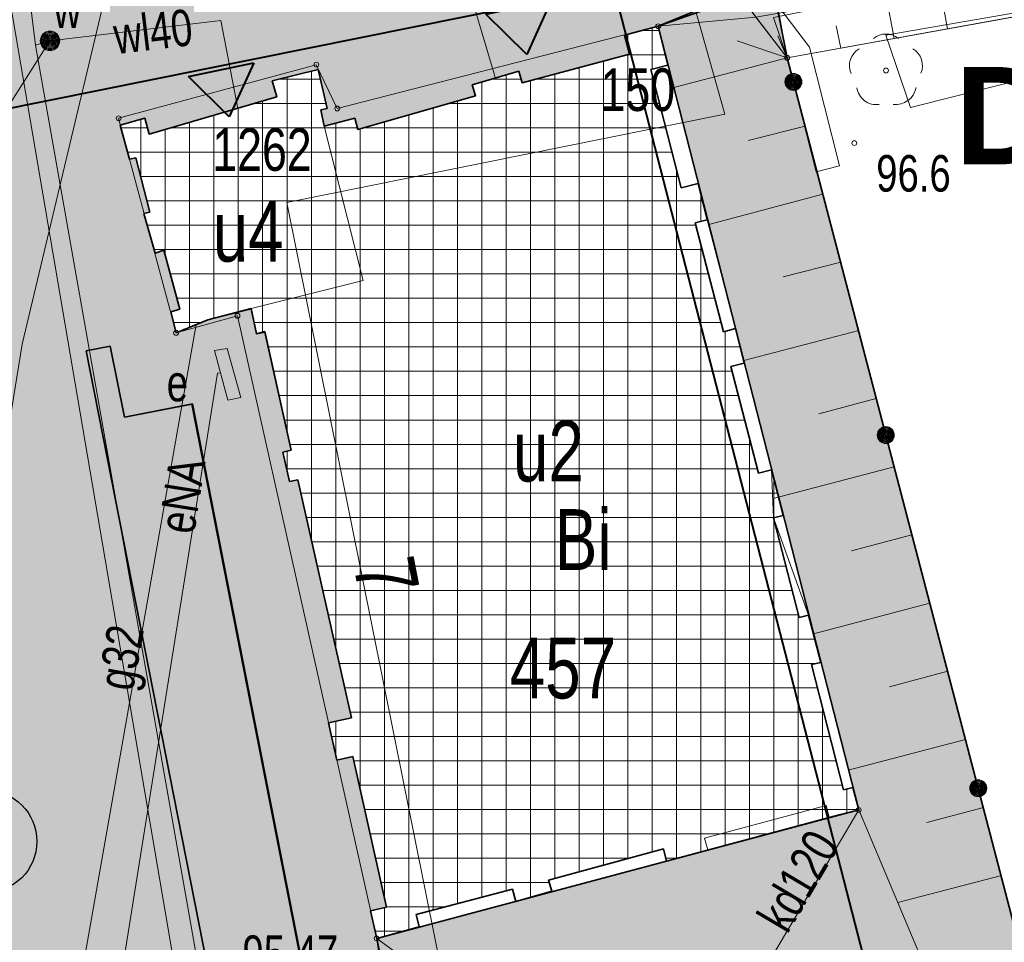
# Model space of a CAD drawing. Header units: metres. Extents: x -320 to 5572509, y -47 to 5960263.
# Tile 27 of 59: x 5572160 to 5572180, y 5960097 to 5960116. Entities that reach past the tile are written whole.
import ezdxf

# ---------------------------------------------------------------- set-up
doc = ezdxf.new("R2010")
doc.units = ezdxf.units.M
doc.header["$MEASUREMENT"] = 0
for name, color, linetype in [('203-Punkt_zalamania_granicy_dzi', 7, 'Continuous'), ('210-Oznaczenie_uzytku', 7, 'Continuous'), ('211-Nr_dzialki', 7, 'Continuous'), ('218-Granica_uzytku', 7, 'Continuous'), ('219-Linia_granicy', 7, 'Continuous'), ('238-Punkt_adresowy_budynku', 7, 'Continuous'), ('312-Budynek__powierzchnia_', 7, 'Continuous'), ('312-Numer_ewidencyjny_budynku', 7, 'Continuous'), ('312-Numer_ewidencyjny_budynku-A', 7, 'Continuous'), ('422-Kraweznik_jezdni', 7, 'Continuous'), ('801-Punkt_okreslonej_wysokosci', 7, 'Continuous'), ('801-Punkt_okreslonej_wysokosci-', 7, 'Continuous'), ('820-Skarpa_nieumocniona', 7, 'Continuous'), ('823-Szczyt_skarpy_nieumocninej', 7, 'Continuous'), ('902-Ogrodzenie_trwale_symb_', 7, 'Continuous'), ('903-Zywoplot', 7, 'Continuous'), ('922-Drzewo_lisciaste', 7, 'Continuous'), ('Nowe_450-Sciana_oporowa_symb__osiowy', 7, 'Continuous'), ('Nowe_810-G Ogólne', 7, 'Continuous'), ('Nowe_LINIA ZABUDOWY', 7, 'Continuous'), ('Nowe_przewod_kanalizacyjny__linia_', 7, 'Continuous'), ('przewod_elektroenergetyczny__li', 7, 'Continuous'), ('przewod_gazowy__linia_', 7, 'Continuous'), ('przewod_gazowy__linia_-Atr1', 7, 'Continuous'), ('przewod_inny__linia_', 7, 'Continuous'), ('przewod_kanalizacyjny__linia_', 7, 'Continuous'), ('przewod_kanalizacyjny__linia_-A', 7, 'Continuous'), ('przewod_wodociagowy__linia_', 7, 'Continuous'), ('przewod_wodociagowy__linia_-Atr', 7, 'Continuous'), ('punkt_o_okreslonej_wysokosci__s', 7, 'Continuous'), ('szafa_kablowa_-_siec_elektroene', 7, 'Continuous'), ('WOSZCZALSKI_kabel_ośw', 7, 'Continuous'), ('ZAKRES', 7, 'Continuous'), ('zasuwa_-_siec_wodociagowa__punk', 7, 'Continuous')]:
    doc.layers.add(name, color=color, linetype=linetype)
doc.styles.add('GENERATED_STYLE_1', font='arial.ttf')
doc.styles.add('GENERATED_STYLE_2', font='arialbd.ttf')

# ---------------------------------------------------------------- blocks, each defined once
blk = doc.blocks.new('Wypełnienie_3', base_point=(5572434.607, 5960129.98))
at = {"layer": 'Nowe_810-G Ogólne', "linetype": 'Continuous', "lineweight": 18, "true_color": 0xaaaaaa}
h = blk.add_hatch(dxfattribs=at)
h.set_pattern_fill('HLNHER', color=253, style=0, pattern_type=2)
h.set_pattern_definition([(0, (5572149.7395, 5960118.78482), (0.4, 0.4), [1.2, -0.4]), (90, (5572150.1395, 5960118.78482), (0.4, 0.4), [1.2, -0.4])])
h.paths.add_polyline_path([(5572119.97, 5960117.89), (5572120.79, 5960116.24), (5572121.5, 5960115.44), (5572122.21, 5960114.9), (5572122.744, 5960114.747), (5572123.317, 5960114.61), (5572125.049, 5960114.484), (5572125.85, 5960114.536), (5572130.069, 5960115.384), (5572138.896, 5960117.224), (5572138.292, 5960120.162), (5572155.913, 5960123.836), (5572156.128, 5960122.746), (5572156.512, 5960120.804), (5572158.44, 5960121.177, 0.308603), (5572162.603, 5960124.945), (5572162.588, 5960124.941), (5572159.946, 5960134.586, 0.184142), (5572158.882, 5960138.039, 0.30603), (5572153.265, 5960140.081), (5572156.26, 5960136.077), (5572154.662, 5960134.882), (5572153.377, 5960133.921), (5572150.385, 5960137.922), (5572132.367, 5960124.445), (5572135.36, 5960120.444), (5572132.563, 5960118.352), (5572126.584, 5960126.337), (5572160.589, 5960151.83), (5572160.598, 5960151.818), (5572164.203, 5960138.326), (5572167.783, 5960124.929), (5572168.21, 5960124.22), (5572168.9, 5960123.8), (5572169.83, 5960123.57), (5572174.572, 5960124.504), (5572179.02, 5960125.38), (5572179.509, 5960123.378), (5572174.84, 5960122.49), (5572175.83, 5960117.16), (5572172.73, 5960116.07), (5572172.04, 5960115.89), (5572172.14, 5960115.5), (5572169.94, 5960114.91), (5572169.87, 5960115.15), (5572168.91, 5960114.87), (5572168.98, 5960114.64), (5572166.56, 5960113.95), (5572166.5, 5960114.18), (5572165.87, 5960114.02), (5572165.8, 5960114.35), (5572165.93, 5960114.38), (5572165.75, 5960115.18), (5572164.8, 5960114.95), (5572164.9, 5960114.62), (5572162.28, 5960113.85), (5572162.19, 5960114.18), (5572161.68, 5960114.04), (5572161.87, 5960113.34), (5572162, 5960113.37), (5572162.29, 5960112.25), (5572162.17, 5960112.22), (5572162.4, 5960111.41), (5572162.58, 5960111.47), (5572162.91, 5960110.26), (5572162.72, 5960110.2), (5572162.83, 5960109.77), (5572163.48, 5960110.04), (5572164.37, 5960110.27), (5572164.48, 5960109.75), (5572164.653, 5960109.787), (5572165.19, 5960107.36), (5572165.02, 5960107.32), (5572165.16, 5960106.72), (5572165.33, 5960106.75), (5572166.43, 5960101.86), (5572165.96, 5960101.76), (5572166.13, 5960100.99), (5572166.46, 5960101.07), (5572167.15, 5960097.97), (5572166.82, 5960097.9), (5572166.95, 5960097.33), (5572167.648, 5960093.703), (5572162.9, 5960092.8), (5572161.41, 5960092.47), (5572149.154, 5960089.965), (5572149.759, 5960086.924), (5572146.898, 5960086.382), (5572145.75, 5960086.12), (5572145.189, 5960089.209), (5572130.631, 5960086.296), (5572128.388, 5960097.519), (5572154.739, 5960102.778), (5572155.796, 5960097.376, 0.32921), (5572156.91, 5960099.21), (5572155.67, 5960105.421), (5572155.663, 5960105.419), (5572154.052, 5960113.522, 0.326644), (5572152.363, 5960114.76), (5572153.626, 5960108.47), (5572124.891, 5960102.732), (5572123.764, 5960109.015), (5572123.037, 5960107.846), (5572122.57, 5960106.94), (5572122.235, 5960105.804), (5572122.128, 5960104.217), (5572120.82, 5960112.281)])
h.paths.add_polyline_path([(5572160.986, 5960109.404), (5572161.476, 5960109.501), (5572161.772, 5960108.036), (5572163.15, 5960108.307), (5572165.611, 5960095.766), (5572163.741, 5960095.398)], flags=0)
at = {"layer": 'Nowe_810-G Ogólne', "color": 18, "lineweight": 35, "true_color": 0x030303}
for p, q in [((5572175.83, 5960117.16), (5572172.73, 5960116.07)), ((5572172.73, 5960116.07), (5572172.04, 5960115.89)), ((5572172.04, 5960115.89), (5572172.14, 5960115.5)), ((5572172.14, 5960115.5), (5572169.94, 5960114.91)), ((5572165.75, 5960115.18), (5572164.8, 5960114.95)), ((5572165.93, 5960114.38), (5572165.75, 5960115.18)), ((5572169.87, 5960115.15), (5572168.91, 5960114.87)), ((5572169.94, 5960114.91), (5572169.87, 5960115.15)), ((5572164.8, 5960114.95), (5572164.9, 5960114.62)), ((5572168.91, 5960114.87), (5572168.98, 5960114.64)), ((5572164.9, 5960114.62), (5572162.28, 5960113.85)), ((5572168.98, 5960114.64), (5572166.56, 5960113.95)), ((5572165.8, 5960114.35), (5572165.93, 5960114.38)), ((5572162.19, 5960114.18), (5572161.68, 5960114.04)), ((5572162.28, 5960113.85), (5572162.19, 5960114.18)), ((5572165.87, 5960114.02), (5572165.8, 5960114.35)), ((5572166.5, 5960114.18), (5572165.87, 5960114.02)), ((5572166.56, 5960113.95), (5572166.5, 5960114.18)), ((5572161.68, 5960114.04), (5572161.87, 5960113.34)), ((5572161.87, 5960113.34), (5572162, 5960113.37)), ((5572162, 5960113.37), (5572162.29, 5960112.25)), ((5572162.29, 5960112.25), (5572162.17, 5960112.22)), ((5572162.17, 5960112.22), (5572162.4, 5960111.41)), ((5572162.4, 5960111.41), (5572162.58, 5960111.47)), ((5572162.58, 5960111.47), (5572162.91, 5960110.26)), ((5572162.91, 5960110.26), (5572162.72, 5960110.2)), ((5572162.72, 5960110.2), (5572162.83, 5960109.77)), ((5572163.48, 5960110.04), (5572164.37, 5960110.27)), ((5572164.37, 5960110.27), (5572164.48, 5960109.75)), ((5572162.83, 5960109.77), (5572163.48, 5960110.04)), ((5572164.48, 5960109.75), (5572164.653, 5960109.787)), ((5572164.653, 5960109.787), (5572165.19, 5960107.36)), ((5572160.986, 5960109.404), (5572161.476, 5960109.501)), ((5572161.476, 5960109.501), (5572161.772, 5960108.036)), ((5572163.741, 5960095.398), (5572160.986, 5960109.404)), ((5572161.772, 5960108.036), (5572163.15, 5960108.307)), ((5572163.15, 5960108.307), (5572165.611, 5960095.766)), ((5572165.19, 5960107.36), (5572165.02, 5960107.32)), ((5572165.02, 5960107.32), (5572165.16, 5960106.72)), ((5572165.16, 5960106.72), (5572165.33, 5960106.75)), ((5572165.33, 5960106.75), (5572166.43, 5960101.86)), ((5572166.43, 5960101.86), (5572165.96, 5960101.76)), ((5572165.96, 5960101.76), (5572166.13, 5960100.99)), ((5572166.13, 5960100.99), (5572166.46, 5960101.07)), ((5572166.46, 5960101.07), (5572167.15, 5960097.97)), ((5572167.15, 5960097.97), (5572166.82, 5960097.9)), ((5572166.82, 5960097.9), (5572166.95, 5960097.33)), ((5572166.95, 5960097.33), (5572167.648, 5960093.703))]:
    blk.add_line(p, q, dxfattribs=at)
blk = doc.blocks.new('Wypełnienie_19', base_point=(5572434.607, 5960129.98))
at = {"layer": 'Nowe_810-G Ogólne', "linetype": 'Continuous', "lineweight": 0, "true_color": 0x000000}
h = blk.add_hatch(dxfattribs=at)
h.set_pattern_fill('SIATKA_25X25', color=18, style=0, pattern_type=2)
h.set_pattern_definition([(0, (5572434.6074, 5960128.98037), (0, 0.5), []), (90, (5572434.6074, 5960128.98037), (-0.5, 0), [])])
h.paths.add_polyline_path([(5572162.19, 5960114.18), (5572161.68, 5960114.04), (5572161.87, 5960113.34), (5572162, 5960113.37), (5572162.29, 5960112.25), (5572162.17, 5960112.22), (5572162.4, 5960111.41), (5572162.58, 5960111.47), (5572162.91, 5960110.26), (5572162.72, 5960110.2), (5572162.83, 5960109.77), (5572163.48, 5960110.04), (5572164.371, 5960110.266), (5572164.48, 5960109.75), (5572164.65, 5960109.8), (5572165.19, 5960107.36), (5572165.02, 5960107.32), (5572165.16, 5960106.72), (5572165.33, 5960106.75), (5572166.43, 5960101.86), (5572165.96, 5960101.76), (5572166.13, 5960100.99), (5572166.46, 5960101.07), (5572167.15, 5960097.97), (5572166.82, 5960097.9), (5572166.95, 5960097.33), (5572167.82, 5960097.57), (5572167.76, 5960097.82), (5572169.74, 5960098.34), (5572169.81, 5960098.09), (5572170.55, 5960098.3), (5572170.48, 5960098.53), (5572172.84, 5960099.17), (5572172.9, 5960098.92), (5572176.445, 5960099.87), (5572176.85, 5960099.97), (5572176.73, 5960100.43), (5572176.54, 5960100.38), (5572175.88, 5960102.96), (5572176.07, 5960103), (5572175.82, 5960103.97), (5572175.63, 5960103.92), (5572175.1, 5960105.97), (5572175.3, 5960106.02), (5572175.06, 5960106.96), (5572174.79, 5960106.89), (5572174.22, 5960109.08), (5572174.5, 5960109.15), (5572174.32, 5960109.86), (5572174.07, 5960109.79), (5572173.49, 5960112.03), (5572173.74, 5960112.09), (5572173.55, 5960112.84), (5572173.2, 5960112.75), (5572172.58, 5960115.18), (5572172.93, 5960115.27), (5572172.73, 5960116.07), (5572172.04, 5960115.89), (5572172.14, 5960115.5), (5572169.94, 5960114.91), (5572169.87, 5960115.15), (5572168.91, 5960114.87), (5572168.98, 5960114.64), (5572166.56, 5960113.95), (5572166.5, 5960114.18), (5572165.87, 5960114.02), (5572165.8, 5960114.35), (5572165.93, 5960114.38), (5572165.75, 5960115.18), (5572164.8, 5960114.95), (5572164.9, 5960114.62), (5572162.28, 5960113.85)])
at = {"layer": 'Nowe_810-G Ogólne', "color": 18, "lineweight": 35, "true_color": 0x030303}
for p, q in [((5572172.73, 5960116.07), (5572172.04, 5960115.89)), ((5572172.93, 5960115.27), (5572172.73, 5960116.07)), ((5572172.04, 5960115.89), (5572172.14, 5960115.5)), ((5572172.14, 5960115.5), (5572169.94, 5960114.91)), ((5572165.75, 5960115.18), (5572164.8, 5960114.95)), ((5572165.93, 5960114.38), (5572165.75, 5960115.18)), ((5572172.58, 5960115.18), (5572172.93, 5960115.27)), ((5572173.2, 5960112.75), (5572172.58, 5960115.18)), ((5572169.87, 5960115.15), (5572168.91, 5960114.87)), ((5572169.94, 5960114.91), (5572169.87, 5960115.15)), ((5572164.8, 5960114.95), (5572164.9, 5960114.62)), ((5572168.91, 5960114.87), (5572168.98, 5960114.64)), ((5572164.9, 5960114.62), (5572162.28, 5960113.85)), ((5572168.98, 5960114.64), (5572166.56, 5960113.95)), ((5572165.8, 5960114.35), (5572165.93, 5960114.38)), ((5572162.19, 5960114.18), (5572161.68, 5960114.04)), ((5572162.28, 5960113.85), (5572162.19, 5960114.18)), ((5572165.87, 5960114.02), (5572165.8, 5960114.35)), ((5572166.5, 5960114.18), (5572165.87, 5960114.02)), ((5572166.56, 5960113.95), (5572166.5, 5960114.18)), ((5572161.68, 5960114.04), (5572161.87, 5960113.34)), ((5572161.87, 5960113.34), (5572162, 5960113.37)), ((5572162, 5960113.37), (5572162.29, 5960112.25)), ((5572173.55, 5960112.84), (5572173.2, 5960112.75)), ((5572173.74, 5960112.09), (5572173.55, 5960112.84)), ((5572162.29, 5960112.25), (5572162.17, 5960112.22)), ((5572162.17, 5960112.22), (5572162.4, 5960111.41)), ((5572173.49, 5960112.03), (5572173.74, 5960112.09)), ((5572174.07, 5960109.79), (5572173.49, 5960112.03)), ((5572162.4, 5960111.41), (5572162.58, 5960111.47)), ((5572162.58, 5960111.47), (5572162.91, 5960110.26)), ((5572162.91, 5960110.26), (5572162.72, 5960110.2)), ((5572162.72, 5960110.2), (5572162.83, 5960109.77)), ((5572163.48, 5960110.04), (5572164.371, 5960110.266)), ((5572164.371, 5960110.266), (5572164.48, 5960109.75)), ((5572162.83, 5960109.77), (5572163.48, 5960110.04)), ((5572164.48, 5960109.75), (5572164.65, 5960109.8)), ((5572164.65, 5960109.8), (5572165.19, 5960107.36)), ((5572174.32, 5960109.86), (5572174.07, 5960109.79)), ((5572174.5, 5960109.15), (5572174.32, 5960109.86)), ((5572174.22, 5960109.08), (5572174.5, 5960109.15)), ((5572174.79, 5960106.89), (5572174.22, 5960109.08)), ((5572165.19, 5960107.36), (5572165.02, 5960107.32)), ((5572165.02, 5960107.32), (5572165.16, 5960106.72)), ((5572175.06, 5960106.96), (5572174.79, 5960106.89)), ((5572175.3, 5960106.02), (5572175.06, 5960106.96)), ((5572165.16, 5960106.72), (5572165.33, 5960106.75)), ((5572165.33, 5960106.75), (5572166.43, 5960101.86)), ((5572175.1, 5960105.97), (5572175.3, 5960106.02)), ((5572175.63, 5960103.92), (5572175.1, 5960105.97)), ((5572175.82, 5960103.97), (5572175.63, 5960103.92)), ((5572176.07, 5960103), (5572175.82, 5960103.97)), ((5572175.88, 5960102.96), (5572176.07, 5960103)), ((5572176.54, 5960100.38), (5572175.88, 5960102.96)), ((5572166.43, 5960101.86), (5572165.96, 5960101.76)), ((5572165.96, 5960101.76), (5572166.13, 5960100.99)), ((5572166.13, 5960100.99), (5572166.46, 5960101.07)), ((5572166.46, 5960101.07), (5572167.15, 5960097.97)), ((5572176.73, 5960100.43), (5572176.54, 5960100.38)), ((5572176.85, 5960099.97), (5572176.73, 5960100.43)), ((5572172.9, 5960098.92), (5572176.445, 5960099.87)), ((5572176.445, 5960099.87), (5572176.85, 5960099.97)), ((5572170.48, 5960098.53), (5572172.84, 5960099.17)), ((5572172.84, 5960099.17), (5572172.9, 5960098.92)), ((5572170.55, 5960098.3), (5572170.48, 5960098.53)), ((5572167.76, 5960097.82), (5572169.74, 5960098.34)), ((5572169.74, 5960098.34), (5572169.81, 5960098.09)), ((5572169.81, 5960098.09), (5572170.55, 5960098.3)), ((5572167.15, 5960097.97), (5572166.82, 5960097.9)), ((5572166.82, 5960097.9), (5572166.95, 5960097.33)), ((5572167.82, 5960097.57), (5572167.76, 5960097.82)), ((5572166.95, 5960097.33), (5572167.82, 5960097.57))]:
    blk.add_line(p, q, dxfattribs=at)
blk = doc.blocks.new('Wypełnienie_53', base_point=(5572434.607, 5960129.98))
at = {"layer": 'Nowe_810-G Ogólne', "linetype": 'Continuous', "lineweight": 0, "true_color": 0x233708}
blk.add_hatch(color=78, dxfattribs=at).paths.add_polyline_path([(5572160.986, 5960109.404), (5572163.741, 5960095.398), (5572165.626, 5960095.768), (5572163.165, 5960108.31), (5572161.772, 5960108.036), (5572161.476, 5960109.501)])
at = {"layer": 'Nowe_810-G Ogólne', "color": 18, "lineweight": 35, "true_color": 0x030303}
for p, q in [((5572161.476, 5960109.501), (5572160.986, 5960109.404)), ((5572161.772, 5960108.036), (5572161.476, 5960109.501)), ((5572160.986, 5960109.404), (5572163.741, 5960095.398)), ((5572163.165, 5960108.31), (5572161.772, 5960108.036)), ((5572165.626, 5960095.768), (5572163.165, 5960108.31)), ((5572163.741, 5960095.398), (5572165.626, 5960095.768))]:
    blk.add_line(p, q, dxfattribs=at)
blk = doc.blocks.new('Wypełnienie_60', base_point=(5572434.607, 5960129.98))
at = {"layer": 'Nowe_810-G Ogólne', "linetype": 'Continuous', "lineweight": 0, "true_color": 0x233708}
blk.add_hatch(color=78, dxfattribs=at).paths.add_polyline_path([(5572168.35, 5960090.54), (5572166.95, 5960097.33), (5572176.85, 5960099.97), (5572172.73, 5960116.07), (5572175.068, 5960117.033), (5572175.38, 5960115.42), (5572181.24, 5960093.01), (5572172.22, 5960091.32)])
at = {"layer": 'Nowe_810-G Ogólne', "color": 18, "lineweight": 35, "true_color": 0x030303}
for p, q in [((5572172.73, 5960116.07), (5572175.068, 5960117.033)), ((5572175.068, 5960117.033), (5572175.38, 5960115.42)), ((5572176.85, 5960099.97), (5572172.73, 5960116.07)), ((5572175.38, 5960115.42), (5572181.24, 5960093.01)), ((5572166.95, 5960097.33), (5572176.85, 5960099.97)), ((5572168.35, 5960090.54), (5572166.95, 5960097.33)), ((5572181.24, 5960093.01), (5572172.22, 5960091.32)), ((5572172.22, 5960091.32), (5572168.35, 5960090.54))]:
    blk.add_line(p, q, dxfattribs=at)
blk = doc.blocks.new('EGBP04_03')
at = {"layer": '203-Punkt_zalamania_granicy_dzi', "color": 7, "lineweight": 13}
blk.add_circle((0, 0), 0.05, dxfattribs=at)
blk = doc.blocks.new('SUUS25')
at = {"layer": 'zasuwa_-_siec_wodociagowa__punk', "color": 7, "lineweight": 13}
for radius in [0.2, 0.18, 0.16, 0.14, 0.12, 0.1, 0.08, 0.06, 0.04, 0.02]:
    blk.add_circle((0, 0), radius, dxfattribs=at)
blk = doc.blocks.new('RTPW01')
at = {"layer": '801-Punkt_okreslonej_wysokosci', "color": 7, "lineweight": 13}
blk.add_circle((0, 0), 0.05, dxfattribs=at)
blk = doc.blocks.new('OBOP02_01')
at = {"layer": '922-Drzewo_lisciaste', "color": 7, "lineweight": 13}
blk.add_circle((0, 0), 0.05, dxfattribs=at)
for centre, radius, start, end in [((0, 0.35), 0.4, 50.114, 129.886), ((-0.35, 0.1), 0.4, 119.8482, 203.5195), ((0.35, 0.1), 0.4, 336.8845, 60.1518), ((-0.2, -0.3), 0.4, 187.477, 278.4788), ((0.2, -0.275), 0.425, 262.6459, 349.6289)]:
    blk.add_arc(centre, radius, start, end, dxfattribs=at)
blk = doc.blocks.new('Wypełnienie_192', base_point=(5572434.607, 5960129.98))
at = {"layer": 'Nowe_LINIA ZABUDOWY', "linetype": 'Continuous', "lineweight": 40}
blk.add_hatch(color=250, dxfattribs=at).paths.add_polyline_path([(5572164.426, 5960115.321), (5572163.923, 5960114.209), (5572163.086, 5960115.041)])
at = {"layer": 'Nowe_LINIA ZABUDOWY', "color": 250, "lineweight": 40}
for p, q in [((5572163.086, 5960115.041), (5572164.426, 5960115.321)), ((5572164.426, 5960115.321), (5572163.923, 5960114.209)), ((5572163.923, 5960114.209), (5572163.086, 5960115.041))]:
    blk.add_line(p, q, dxfattribs=at)
blk = doc.blocks.new('Wypełnienie_193', base_point=(5572434.607, 5960129.98))
at = {"layer": 'Nowe_LINIA ZABUDOWY', "linetype": 'Continuous', "lineweight": 40}
blk.add_hatch(color=250, dxfattribs=at).paths.add_polyline_path([(5572170.535, 5960116.599), (5572170.032, 5960115.487), (5572169.194, 5960116.319)])
at = {"layer": 'Nowe_LINIA ZABUDOWY', "color": 250, "lineweight": 40}
for p, q in [((5572169.194, 5960116.319), (5572170.535, 5960116.599)), ((5572170.535, 5960116.599), (5572170.032, 5960115.487)), ((5572170.032, 5960115.487), (5572169.194, 5960116.319))]:
    blk.add_line(p, q, dxfattribs=at)
blk = doc.blocks.new('Ściana_6', base_point=(5572175.38, 5960115.42))
at = {"layer": 'Nowe_450-Sciana_oporowa_symb__osiowy', "color": 7, "lineweight": 13, "flags": 128}
for points in [[(5572174.357, 5960117.595), (5572173.959, 5960117.292)], [(5572175.84, 5960115.641), (5572174.357, 5960117.595)], [(5572173.959, 5960117.292), (5572175.38, 5960115.42)]]:
    blk.add_lwpolyline(points, dxfattribs=at)
blk = doc.blocks.new('Ściana_12', base_point=(5572175.38, 5960115.42))
at = {"layer": 'Nowe_450-Sciana_oporowa_symb__osiowy', "color": 7, "lineweight": 13, "flags": 128}
for points in [[(5572176.458, 5960113.205), (5572175.84, 5960115.641)], [(5572175.38, 5960115.42), (5572175.973, 5960113.082)], [(5572175.973, 5960113.082), (5572176.458, 5960113.205)]]:
    blk.add_lwpolyline(points, dxfattribs=at)

msp = doc.modelspace()

# ---------------------------------------------------------------- linework, layer by layer
at = {"layer": '218-Granica_uzytku', "color": 3, "lineweight": 18, "flags": 128}
for points in [[(5572194.82, 5960118.95), (5572175.38, 5960115.42)], [(5572175.38, 5960115.42), (5572194.82, 5960118.95)], [(5572172.73, 5960116.07), (5572166.14, 5960114.38)], [(5572166.14, 5960114.38), (5572172.73, 5960116.07)], [(5572176.85, 5960099.97), (5572172.73, 5960116.07)], [(5572172.73, 5960116.07), (5572176.85, 5960099.97)], [(5572175.38, 5960115.42), (5572181.24, 5960093.01)], [(5572181.24, 5960093.01), (5572175.38, 5960115.42)], [(5572165.71, 5960115.28), (5572161.65, 5960114.18)], [(5572161.65, 5960114.18), (5572165.71, 5960115.28)], [(5572166.14, 5960114.38), (5572165.71, 5960115.28)], [(5572165.71, 5960115.28), (5572166.14, 5960114.38)], [(5572161.65, 5960114.18), (5572162.83, 5960109.77)], [(5572162.83, 5960109.77), (5572161.65, 5960114.18)], [(5572162.83, 5960109.77), (5572164.09, 5960110.12)], [(5572164.09, 5960110.12), (5572162.83, 5960109.77)], [(5572164.09, 5960110.12), (5572166.95, 5960097.33)], [(5572166.95, 5960097.33), (5572164.09, 5960110.12)], [(5572166.95, 5960097.33), (5572176.85, 5960099.97)], [(5572176.85, 5960099.97), (5572166.95, 5960097.33)]]:
    msp.add_lwpolyline(points, dxfattribs=at)
at = {"layer": '219-Linia_granicy', "color": 178, "lineweight": 18, "flags": 128}
for points in [[(5572175.38, 5960115.42), (5572170.58, 5960121.68)], [(5572194.82, 5960118.95), (5572175.38, 5960115.42)], [(5572172.73, 5960116.07), (5572166.14, 5960114.38)], [(5572176.85, 5960099.97), (5572172.73, 5960116.07)], [(5572181.24, 5960093.01), (5572175.38, 5960115.42)], [(5572165.71, 5960115.28), (5572161.65, 5960114.18)], [(5572166.14, 5960114.38), (5572165.71, 5960115.28)], [(5572162.83, 5960109.77), (5572161.65, 5960114.18)], [(5572164.09, 5960110.12), (5572162.83, 5960109.77)], [(5572166.95, 5960097.33), (5572164.09, 5960110.12)], [(5572176.85, 5960099.97), (5572166.95, 5960097.33)]]:
    msp.add_lwpolyline(points, dxfattribs=at)
at = {"layer": '312-Budynek__powierzchnia_', "color": 7, "lineweight": 13, "flags": 128}
for points in [[(5572172.04, 5960115.89), (5572172.73, 5960116.07)], [(5572172.73, 5960116.07), (5572172.93, 5960115.27)], [(5572172.14, 5960115.5), (5572172.04, 5960115.89)], [(5572169.94, 5960114.91), (5572172.14, 5960115.5)], [(5572164.8, 5960114.95), (5572165.75, 5960115.18)], [(5572165.75, 5960115.18), (5572165.93, 5960114.38)], [(5572172.93, 5960115.27), (5572172.58, 5960115.18)], [(5572172.58, 5960115.18), (5572173.2, 5960112.75)], [(5572168.91, 5960114.87), (5572169.87, 5960115.15)], [(5572169.87, 5960115.15), (5572169.94, 5960114.91)], [(5572164.9, 5960114.62), (5572164.8, 5960114.95)], [(5572168.98, 5960114.64), (5572168.91, 5960114.87)], [(5572162.28, 5960113.85), (5572164.9, 5960114.62)], [(5572166.56, 5960113.95), (5572168.98, 5960114.64)], [(5572165.93, 5960114.38), (5572165.8, 5960114.35)], [(5572161.68, 5960114.04), (5572162.19, 5960114.18)], [(5572162.19, 5960114.18), (5572162.28, 5960113.85)], [(5572165.8, 5960114.35), (5572165.87, 5960114.02)], [(5572165.87, 5960114.02), (5572166.5, 5960114.18)], [(5572166.5, 5960114.18), (5572166.56, 5960113.95)], [(5572161.87, 5960113.34), (5572161.68, 5960114.04)], [(5572165.87, 5960114.02), (5572166.67, 5960110.85)], [(5572166.67, 5960110.85), (5572165.87, 5960114.02)], [(5572162, 5960113.37), (5572161.87, 5960113.34)], [(5572162.29, 5960112.25), (5572162, 5960113.37)], [(5572173.2, 5960112.75), (5572173.55, 5960112.84)], [(5572173.55, 5960112.84), (5572173.74, 5960112.09)], [(5572162.17, 5960112.22), (5572162.29, 5960112.25)], [(5572162.4, 5960111.41), (5572162.17, 5960112.22)], [(5572173.74, 5960112.09), (5572173.49, 5960112.03)], [(5572173.49, 5960112.03), (5572174.07, 5960109.79)], [(5572162.58, 5960111.47), (5572162.4, 5960111.41)], [(5572162.91, 5960110.26), (5572162.58, 5960111.47)], [(5572166.67, 5960110.85), (5572164.37, 5960110.27)], [(5572164.37, 5960110.27), (5572166.67, 5960110.85)], [(5572162.72, 5960110.2), (5572162.91, 5960110.26)], [(5572162.83, 5960109.77), (5572162.72, 5960110.2)], [(5572164.37, 5960110.27), (5572163.48, 5960110.04)], [(5572164.48, 5960109.75), (5572164.37, 5960110.27)], [(5572163.48, 5960110.04), (5572162.83, 5960109.77)], [(5572164.65, 5960109.8), (5572164.48, 5960109.75)], [(5572165.19, 5960107.36), (5572164.65, 5960109.8)], [(5572174.07, 5960109.79), (5572174.32, 5960109.86)], [(5572174.32, 5960109.86), (5572174.5, 5960109.15)], [(5572174.5, 5960109.15), (5572174.22, 5960109.08)], [(5572174.22, 5960109.08), (5572174.79, 5960106.89)], [(5572165.02, 5960107.32), (5572165.19, 5960107.36)], [(5572165.16, 5960106.72), (5572165.02, 5960107.32)], [(5572174.79, 5960106.89), (5572175.06, 5960106.96)], [(5572175.06, 5960106.96), (5572175.3, 5960106.02)], [(5572165.33, 5960106.75), (5572165.16, 5960106.72)], [(5572166.43, 5960101.86), (5572165.33, 5960106.75)], [(5572175.3, 5960106.02), (5572175.1, 5960105.97)], [(5572175.1, 5960105.97), (5572175.63, 5960103.92)], [(5572175.63, 5960103.92), (5572175.82, 5960103.97)], [(5572175.82, 5960103.97), (5572176.07, 5960103)], [(5572176.07, 5960103), (5572175.88, 5960102.96)], [(5572175.88, 5960102.96), (5572176.54, 5960100.38)], [(5572165.96, 5960101.76), (5572166.43, 5960101.86)], [(5572166.13, 5960100.99), (5572165.96, 5960101.76)], [(5572166.46, 5960101.07), (5572166.13, 5960100.99)], [(5572167.15, 5960097.97), (5572166.46, 5960101.07)], [(5572176.54, 5960100.38), (5572176.73, 5960100.43)], [(5572176.73, 5960100.43), (5572176.85, 5960099.97)], [(5572176.18, 5960100.06), (5572173.68, 5960099.39)], [(5572176.24, 5960099.82), (5572176.18, 5960100.06)], [(5572176.85, 5960099.97), (5572176.24, 5960099.82)], [(5572173.68, 5960099.39), (5572173.75, 5960099.15)], [(5572172.84, 5960099.17), (5572170.48, 5960098.53)], [(5572172.9, 5960098.92), (5572172.84, 5960099.17)], [(5572173.75, 5960099.15), (5572172.9, 5960098.92)], [(5572170.48, 5960098.53), (5572170.55, 5960098.3)], [(5572169.74, 5960098.34), (5572167.76, 5960097.82)], [(5572169.81, 5960098.09), (5572169.74, 5960098.34)], [(5572170.55, 5960098.3), (5572169.81, 5960098.09)], [(5572166.82, 5960097.9), (5572167.15, 5960097.97)], [(5572166.95, 5960097.33), (5572166.82, 5960097.9)], [(5572167.76, 5960097.82), (5572167.82, 5960097.57)], [(5572167.82, 5960097.57), (5572166.95, 5960097.33)]]:
    msp.add_lwpolyline(points, dxfattribs=at)
at = {"layer": '422-Kraweznik_jezdni', "color": 7, "lineweight": 13, "flags": 128}
for points in [[(5572172.73, 5960116.07), (5572174.99, 5960117.02), (5572185.74, 5960118.81), (5572189.95, 5960119.63), (5572203.142, 5960121.912)], [(5572167.43, 5960093.63), (5572166.95, 5960097.33)]]:
    msp.add_lwpolyline(points, dxfattribs=at)
at = {"layer": '820-Skarpa_nieumocniona', "color": 7, "lineweight": 13, "flags": 128}
for points in [[(5572177.58, 5960115.82), (5572177.41, 5960116.73)], [(5572178.67, 5960116.02), (5572178.59, 5960116.47)], [(5572175.38, 5960115.42), (5572175.21, 5960116.35)], [(5572176.48, 5960115.62), (5572176.39, 5960116.08)], [(5572175.38, 5960115.42), (5572174.35, 5960115.77)], [(5572175.38, 5960115.42), (5572175.19, 5960115.87)], [(5572175.38, 5960115.42), (5572173.05, 5960114.81)], [(5572175.75, 5960114.02), (5572174.58, 5960113.72)], [(5572176.11, 5960112.62), (5572173.77, 5960112)], [(5572176.48, 5960111.22), (5572175.3, 5960110.92)], [(5572176.85, 5960109.82), (5572174.49, 5960109.2)], [(5572177.21, 5960108.42), (5572176.03, 5960108.11)], [(5572177.58, 5960107.02), (5572175.09, 5960106.37)], [(5572177.94, 5960105.62), (5572176.7, 5960105.29)], [(5572178.31, 5960104.22), (5572175.92, 5960103.59)], [(5572178.68, 5960102.82), (5572177.48, 5960102.5)], [(5572179.04, 5960101.42), (5572176.63, 5960100.79)], [(5572179.41, 5960100.02), (5572178.25, 5960099.71)], [(5572179.78, 5960098.62), (5572177.65, 5960098.07)]]:
    msp.add_lwpolyline(points, dxfattribs=at)
at = {"layer": '823-Szczyt_skarpy_nieumocninej', "color": 7, "lineweight": 13, "flags": 128}
for points in [[(5572195.19, 5960119.02), (5572186.36, 5960117.41), (5572175.38, 5960115.42), (5572174.74, 5960116.26), (5572186.52, 5960118.29), (5572193.85, 5960119.13)], [(5572175.38, 5960115.42), (5572181.24, 5960093.01), (5572179.92, 5960092.67), (5572176.85, 5960099.97), (5572176.07, 5960103), (5572175.82, 5960103.97), (5572175.1, 5960105.97), (5572175.06, 5960106.96), (5572174.5, 5960109.15), (5572174.32, 5960109.86), (5572173.74, 5960112.09), (5572173.55, 5960112.84), (5572172.93, 5960115.27), (5572172.73, 5960116.07), (5572174.74, 5960116.26)]]:
    msp.add_lwpolyline(points, close=True, dxfattribs=at)
at = {"layer": '902-Ogrodzenie_trwale_symb_', "color": 7, "lineweight": 13, "flags": 128}
for points in [[(5572203.21, 5960121.582), (5572193.34, 5960119.9), (5572175.1, 5960116.25), (5572175.38, 5960115.42), (5572181.24, 5960093.01), (5572187.23, 5960070.08)], [(5572166.95, 5960097.33), (5572167.03, 5960096.74), (5572167.87, 5960092.61), (5572168.35, 5960090.54)]]:
    msp.add_lwpolyline(points, dxfattribs=at)
at = {"layer": '902-Ogrodzenie_trwale_symb_', "color": 7, "lineweight": 13}
for centre, radius in [((5572175.509, 5960114.927), 0.175), ((5572175.509, 5960114.927), 0.157), ((5572175.509, 5960114.927), 0.14), ((5572175.509, 5960114.927), 0.122), ((5572175.509, 5960114.927), 0.105), ((5572175.509, 5960114.927), 0.0875), ((5572175.509, 5960114.927), 0.07), ((5572175.509, 5960114.927), 0.0525), ((5572175.509, 5960114.927), 0.035), ((5572177.406, 5960107.671), 0.175), ((5572177.406, 5960107.671), 0.157), ((5572177.406, 5960107.671), 0.14), ((5572177.406, 5960107.671), 0.122), ((5572177.406, 5960107.671), 0.105), ((5572177.406, 5960107.671), 0.0875), ((5572177.406, 5960107.671), 0.07), ((5572177.406, 5960107.671), 0.0525), ((5572177.406, 5960107.671), 0.035), ((5572179.304, 5960100.415), 0.175), ((5572179.304, 5960100.415), 0.157), ((5572179.304, 5960100.415), 0.14), ((5572179.304, 5960100.415), 0.122), ((5572179.304, 5960100.415), 0.105), ((5572179.304, 5960100.415), 0.0875), ((5572179.304, 5960100.415), 0.07), ((5572179.304, 5960100.415), 0.0525), ((5572179.304, 5960100.415), 0.035)]:
    msp.add_circle(centre, radius, dxfattribs=at)
at = {"layer": '903-Zywoplot', "color": 7, "lineweight": 13, "flags": 128}
for points in [[(5572177.91, 5960114.4), (5572177.41, 5960115.89), (5572187.74, 5960117.68), (5572203.347, 5960120.924)], [(5572203.47, 5960120.334), (5572187.81, 5960116.9), (5572177.91, 5960114.4)]]:
    msp.add_lwpolyline(points, dxfattribs=at)
at = {"layer": 'Nowe_810-G Ogólne', "color": 250, "lineweight": 40}
for p, q in [((5572159.05, 5960166.48), (5572208.873, 5959972.893)), ((5572173.931, 5960117.31), (5572124.02, 5960107.234))]:
    msp.add_line(p, q, dxfattribs=at)
at = {"layer": 'przewod_elektroenergetyczny__li', "color": 1, "lineweight": 18, "flags": 128}
msp.add_lwpolyline([(5572127.75, 5960084.42), (5572160.35, 5960090.21), (5572160.71, 5960090.32), (5572163.68, 5960108.94), (5572163.74, 5960108.95)], dxfattribs=at)
at = {"layer": 'przewod_gazowy__linia_', "color": 30, "lineweight": 18, "flags": 128}
msp.add_lwpolyline([(5572163.24, 5960109.94), (5572160.25, 5960092.96)], dxfattribs=at)
at = {"layer": 'przewod_inny__linia_', "color": 7, "lineweight": 13, "flags": 128}
msp.add_lwpolyline([(5572133.762, 5960052.195), (5572133.34, 5960053.97), (5572127.73, 5960082.35), (5572127.21, 5960084.14), (5572133.78, 5960085.74), (5572135.13, 5960085.21), (5572146.3, 5960087.75), (5572150.19, 5960089.61), (5572159.12, 5960091.48), (5572158.21, 5960100.55), (5572159.67, 5960109.54), (5572161.48, 5960117.16), (5572169.39, 5960123.42), (5572171.01, 5960124.72), (5572179.14, 5960128.14), (5572179.07, 5960128.56)], dxfattribs=at)
at = {"layer": 'przewod_kanalizacyjny__linia_', "color": 34, "lineweight": 18, "flags": 128}
for points in [[(5572172.78, 5960093.08), (5572176.85, 5960099.97)], [(5572172.78, 5960093.08), (5572166.95, 5960097.33)]]:
    msp.add_lwpolyline(points, dxfattribs=at)
at = {"layer": 'przewod_wodociagowy__linia_', "color": 7, "lineweight": 20, "flags": 128}
for points in [[(5572123.96, 5960088.84), (5572124.25, 5960088.85), (5572137.01, 5960090.95), (5572153.52, 5960093.67), (5572162.8, 5960095.46), (5572163.49, 5960095.6), (5572159.94, 5960115.68), (5572159.32, 5960120.73), (5572159.31, 5960121.27), (5572158.86, 5960122.68)], [(5572158.41, 5960121.49), (5572159.01, 5960118.94), (5572163.47, 5960092.82), (5572155.89, 5960091.3), (5572137.74, 5960087.68), (5572139.2, 5960083.59)], [(5572167.64, 5960121), (5572167.68, 5960120.76), (5572169.36, 5960115.09), (5572169.38, 5960115.01)], [(5572159.94, 5960115.68), (5572160.24, 5960115.77), (5572163.75, 5960116.19), (5572164.1, 5960114.38)]]:
    msp.add_lwpolyline(points, dxfattribs=at)
at = {"layer": 'punkt_o_okreslonej_wysokosci__s', "color": 7, "lineweight": 20, "flags": 128}
msp.add_lwpolyline([(5572160.24, 5960115.77), (5572158.62, 5960113.231), (5572156.239, 5960113.231)], dxfattribs=at)
at = {"layer": 'szafa_kablowa_-_siec_elektroene', "color": 7, "lineweight": 13, "flags": 128}
msp.add_lwpolyline([(5572163.62, 5960109.41), (5572163.88, 5960109.45), (5572164.16, 5960108.44), (5572163.89, 5960108.39)], close=True, dxfattribs=at)
at = {"layer": 'WOSZCZALSKI_kabel_ośw', "color": 240, "lineweight": 30}
msp.add_circle((5572158.915, 5960099.324), 1.055, dxfattribs=at)
at = {"layer": 'ZAKRES', "color": 7, "lineweight": 13, "flags": 128}
msp.add_lwpolyline([(5572111.424, 5960168.614), (5572126.913, 5960081.006), (5572169.699, 5960089.619), (5572165.103, 5960112.452), (5572174.101, 5960114.263), (5572150.557, 5960197.688)], close=True, dxfattribs=at)

# ---------------------------------------------------------------- block references
at = {"layer": '203-Punkt_zalamania_granicy_dzi', "color": 7, "lineweight": 13}
for p in [(5572172.73, 5960116.07), (5572175.38, 5960115.42), (5572165.71, 5960115.28), (5572166.14, 5960114.38), (5572161.65, 5960114.18), (5572164.09, 5960110.12), (5572162.83, 5960109.77), (5572176.85, 5960099.97), (5572166.95, 5960097.33)]:
    msp.add_blockref('EGBP04_03', p, dxfattribs=at)
at = {"layer": '801-Punkt_okreslonej_wysokosci', "color": 7, "lineweight": 13, "rotation": 0.0008399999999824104}
msp.add_blockref('RTPW01', (5572176.76, 5960113.67), dxfattribs=at)
at = {"layer": '922-Drzewo_lisciaste', "color": 7, "lineweight": 13, "rotation": 0.0008399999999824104}
msp.add_blockref('OBOP02_01', (5572177.41, 5960115.16), dxfattribs=at)
at = {"layer": 'Nowe_450-Sciana_oporowa_symb__osiowy', "color": 7, "lineweight": 13}
for name in ['Ściana_6', 'Ściana_12']:
    msp.add_blockref(name, (5572175.38, 5960115.42), dxfattribs=at)
at = {"layer": 'Nowe_810-G Ogólne', "color": 253, "lineweight": 18, "true_color": 0xaaaaaa}
msp.add_blockref('Wypełnienie_3', (5572434.607, 5960129.98), dxfattribs=at)
at = {"layer": 'Nowe_810-G Ogólne', "color": 62, "lineweight": 18, "true_color": 0x8edf20}
for name in ['Wypełnienie_60', 'Wypełnienie_53']:
    msp.add_blockref(name, (5572434.607, 5960129.98), dxfattribs=at)
at = {"layer": 'Nowe_810-G Ogólne', "color": 7, "lineweight": 13}
msp.add_blockref('Wypełnienie_19', (5572434.607, 5960129.98), dxfattribs=at)
at = {"layer": 'Nowe_LINIA ZABUDOWY', "color": 250, "lineweight": 40}
for name in ['Wypełnienie_193', 'Wypełnienie_192']:
    msp.add_blockref(name, (5572434.607, 5960129.98), dxfattribs=at)
at = {"layer": 'zasuwa_-_siec_wodociagowa__punk', "color": 7, "lineweight": 13}
msp.add_blockref('SUUS25', (5572160.24, 5960115.77), dxfattribs=at)

# ---------------------------------------------------------------- texts
at = {"layer": '210-Oznaczenie_uzytku', "color": 3, "lineweight": 18, "insert": (5572170.609, 5960104.899), "char_height": 1.25, "attachment_point": 7, "style": 'GENERATED_STYLE_1'}
msp.add_mtext('\\A1;{\\W0.750000x;\\pql;\\fArial|b0|i0|c238|p38;Bi}', dxfattribs=at)
at = {"layer": '211-Nr_dzialki', "color": 178, "lineweight": 18, "insert": (5572169.682, 5960102.242), "char_height": 1.25, "attachment_point": 7, "style": 'GENERATED_STYLE_1'}
msp.add_mtext('\\A1;{\\W0.750000x;\\pql;\\fArial|b0|i0|c238|p38;457}', dxfattribs=at)
at = {"layer": '238-Punkt_adresowy_budynku', "color": 7, "lineweight": 13, "insert": (5572166.468, 5960105.01), "char_height": 1.25, "attachment_point": 7, "rotation": 281.046, "style": 'GENERATED_STYLE_1'}
msp.add_mtext('\\A1;{\\W0.750000x;\\pql;\\fArial|b0|i0|c238|p38;7}', dxfattribs=at)
at = {"layer": '312-Numer_ewidencyjny_budynku', "color": 7, "lineweight": 13, "char_height": 0.875, "attachment_point": 7, "style": 'GENERATED_STYLE_1'}
for s, insert in [('\\A1;{\\W0.750000x;\\pql;\\fArial|b0|i0|c238|p38;150}', (5572171.548, 5960114.317)), ('\\A1;{\\W0.750000x;\\pql;\\fArial|b0|i0|c238|p38;1262}', (5572163.575, 5960113.087))]:
    msp.add_mtext(s, dxfattribs=dict(at, insert=insert))
at = {"layer": '312-Numer_ewidencyjny_budynku-A', "color": 7, "lineweight": 13, "char_height": 1.25, "attachment_point": 7, "style": 'GENERATED_STYLE_1'}
for s, insert in [('\\A1;{\\W0.750000x;\\pql;\\fArial|b0|i0|c238|p38;u4}', (5572163.583, 5960111.217)), ('\\A1;{\\W0.750000x;\\pql;\\fArial|b0|i0|c238|p38;u2}', (5572169.749, 5960106.7))]:
    msp.add_mtext(s, dxfattribs=dict(at, insert=insert))
at = {"layer": '801-Punkt_okreslonej_wysokosci-', "color": 7, "lineweight": 13, "insert": (5572177.21, 5960112.663), "char_height": 0.75, "attachment_point": 7, "style": 'GENERATED_STYLE_1'}
msp.add_mtext('\\A1;{\\W0.750000x;\\pql;\\fArial|b0|i0|c238|p38;96.6}', dxfattribs=at)
at = {"layer": 'Nowe_przewod_kanalizacyjny__linia_', "color": 7, "lineweight": 13, "insert": (5572178.828, 5960115.233), "char_height": 2, "attachment_point": 1, "style": 'GENERATED_STYLE_2'}
msp.add_mtext('\\A1;{\\pql;\\fArial|b1|i0|c0|p38;D}', dxfattribs=at)
at = {"layer": 'przewod_elektroenergetyczny__li', "color": 1, "lineweight": 18, "insert": (5572162.831, 5960105.671), "char_height": 0.75, "attachment_point": 4, "rotation": 80.937, "style": 'GENERATED_STYLE_1'}
msp.add_mtext('\\A1;{\\W0.750000x;\\pql;\\fArial|b0|i0|c238|p38;eNA}', dxfattribs=at)
at = {"layer": 'przewod_gazowy__linia_-Atr1', "color": 7, "lineweight": 13, "insert": (5572161.688, 5960102.438), "char_height": 0.75, "attachment_point": 4, "rotation": 80.013, "style": 'GENERATED_STYLE_1'}
msp.add_mtext('\\A1;{\\W0.750000x;\\pql;\\fArial|b0|i0|c238|p38;g32}', dxfattribs=at)
at = {"layer": 'przewod_kanalizacyjny__linia_-A', "color": 34, "lineweight": 18, "insert": (5572175.064, 5960097.588), "char_height": 0.75, "attachment_point": 4, "rotation": 59.429, "style": 'GENERATED_STYLE_1'}
msp.add_mtext('\\A1;{\\W0.750000x;\\pql;\\fArial|b0|i0|c238|p38;kd120}', dxfattribs=at)
at = {"layer": 'przewod_wodociagowy__linia_-Atr', "color": 7, "lineweight": 20, "insert": (5572161.598, 5960115.485), "char_height": 0.75, "attachment_point": 7, "rotation": 6.823, "style": 'GENERATED_STYLE_1'}
msp.add_mtext('\\A1;{\\W0.750000x;\\pql;\\fArial|b0|i0|c238|p38;wl40}', dxfattribs=at)
at = {"layer": 'punkt_o_okreslonej_wysokosci__s', "color": 7, "lineweight": 20, "insert": (5572164.193, 5960096.631), "char_height": 0.75, "attachment_point": 7, "style": 'GENERATED_STYLE_1'}
msp.add_mtext('\\A1;{\\W0.750000x;\\pql;\\fArial|b0|i0|c238|p38;95.47}', dxfattribs=at)
at = {"layer": 'szafa_kablowa_-_siec_elektroene', "color": 7, "lineweight": 13, "insert": (5572162.637, 5960108.354), "char_height": 0.75, "attachment_point": 7, "style": 'GENERATED_STYLE_1'}
msp.add_mtext('\\A1;{\\W0.750000x;\\pql;\\fArial|b0|i0|c238|p38;e}', dxfattribs=at)
at = {"layer": 'zasuwa_-_siec_wodociagowa__punk', "color": 7, "lineweight": 13, "insert": (5572160.315, 5960116.036), "char_height": 0.75, "attachment_point": 7, "style": 'GENERATED_STYLE_1'}
msp.add_mtext('\\A1;{\\W0.750000x;\\pql;\\fArial|b0|i0|c238|p38;w}', dxfattribs=at)

doc.saveas('drawing.dxf')
